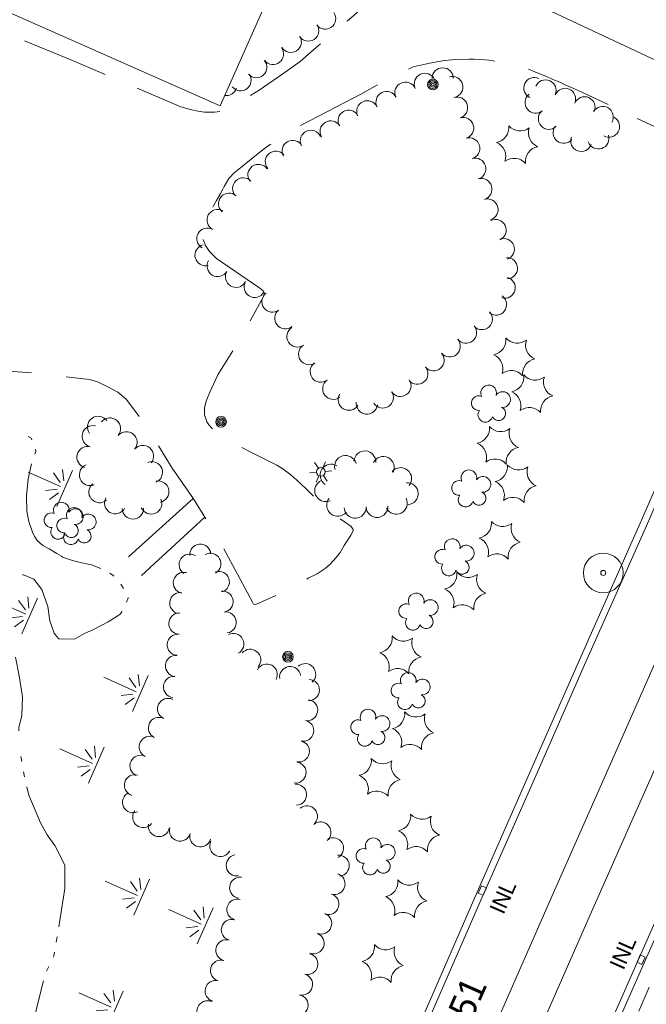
# Model space of a CAD drawing. Header units: feet. Extents: x 386237 to 388503, y 96958 to 98533.
# Tile 7 of 15: x 387047 to 387284, y 97612 to 97984. Entities that reach past the tile are written whole.
import ezdxf

# ---------------------------------------------------------------- set-up
doc = ezdxf.new("R2010")
doc.units = ezdxf.units.FT
doc.header["$MEASUREMENT"] = 0
for name, pattern in [('DGN Style 3', [46.134438, 32.95317, -13.181268]), ('DGN Style 5', [23.067219, 9.885951, -13.181268]), ('DGN Style 6', [62.676929, 0.032953, -13.181268, 23.067219, -13.181268, 0.032953, -13.181268])]:
    doc.linetypes.add(name, pattern=pattern)
for name, color, linetype, lineweight in [('E_DWY', 3, 'DGN Style 3', 0), ('E_LAND_Vegetation', 20, 'Continuous', 0), ('E_MAP_PassPoints', 213, 'Continuous', 0), ('E_MISCPROP', 43, 'Continuous', 0), ('E_MISCPROP_HvyDash', 230, 'DGN Style 3', 13), ('E_MISCPROP_HvyLine', 230, 'Continuous', 13), ('E_MISCPROP_Railing', 43, 'Continuous', 0), ('E_PATH_Sidewalk', 3, 'DGN Style 5', 0), ('E_RDWY', 30, 'Continuous', 13), ('E_RDWY_Name', 30, 'Continuous', 0), ('E_WTR', 150, 'DGN Style 6', 0)]:
    doc.layers.add(name, color=color, linetype=linetype, lineweight=lineweight)
doc.styles.add('Style-IGR_FONT_0', font='IGR_FONT_0.shx')

# ---------------------------------------------------------------- blocks, each defined once
blk = doc.blocks.new('PP_8')
at = {"layer": 'E_MAP_PassPoints', "color": 43, "linetype": 'Continuous', "lineweight": 0}
for radius in [7.5, 0.96]:
    blk.add_circle((0, 0), radius, dxfattribs=at)
blk = doc.blocks.new('INLT')
at = {"layer": 'E_MISCPROP_Railing', "color": 43, "linetype": 'Continuous', "lineweight": 0, "flags": 128}
blk.add_lwpolyline([(3, -2), (3, 0), (0, 0), (0, -2), (3, -2)], dxfattribs=at)
blk = doc.blocks.new('INL')
at = {"layer": 'E_MISCPROP_Railing', "color": 43, "linetype": 'Continuous', "lineweight": 0, "style": 'Style-IGR_FONT_0'}
blk.add_text('INL', height=6, rotation=0.0001, dxfattribs=at).set_placement((-5.74, -3.01))
blk = doc.blocks.new('INLT_5')
at = {"layer": 'E_MISCPROP_Railing', "color": 43, "linetype": 'Continuous', "lineweight": 0, "flags": 128}
blk.add_lwpolyline([(3, -2), (3, 0), (0, 0), (0, -2), (3, -2)], dxfattribs=at)
blk = doc.blocks.new('INL_6')
at = {"layer": 'E_MISCPROP_Railing', "color": 43, "linetype": 'Continuous', "lineweight": 0, "style": 'Style-IGR_FONT_0'}
blk.add_text('INL', height=6, rotation=360, dxfattribs=at).set_placement((-5.74, -3.01))
blk = doc.blocks.new('POLE')
at = {"layer": 'E_MISCPROP', "color": 1, "linetype": 'Continuous', "lineweight": 0}
for centre, radius in [((-0.01, 0.02), 2.02), ((-0.01, 0.03), 1.52), ((0, -0.01), 1.01), ((0, 0), 0.502)]:
    blk.add_circle(centre, radius, dxfattribs=at)
blk = doc.blocks.new('POLE_1')
at = {"layer": 'E_MISCPROP', "color": 1, "linetype": 'Continuous', "lineweight": 0}
for centre, radius in [((-0.01, 0.02), 2.02), ((-0.01, 0.03), 1.52), ((0, -0.01), 1.01), ((0, 0), 0.502)]:
    blk.add_circle(centre, radius, dxfattribs=at)
blk = doc.blocks.new('LTP')
at = {"layer": 'E_MISCPROP', "color": 1, "linetype": 'Continuous', "lineweight": 0}
for p, q in [((-0.8, 1.43), (-2, 3.73)), ((-1.63, 0.07), (-4.24, 0.14)), ((0.9, 1.42), (2.27, 3.65)), ((-0.88, -1.42), (-2.24, -3.61)), ((0.76, -1.47), (2, -3.65)), ((1.64, -0.02), (4.16, -0.09))]:
    blk.add_line(p, q, dxfattribs=at)
blk.add_circle((0, 0), 1.64, dxfattribs=at)
blk = doc.blocks.new('MARSH')
at = {"layer": 'E_WTR', "color": 150, "linetype": 'Continuous', "lineweight": 0}
for p, q in [((0.03, 15.02), (0.03, 1.6)), ((-1.34, 2.37), (-3.54, 6.22)), ((1.46, 2.37), (3.66, 6.22)), ((-6.13, 3.53), (-2.44, 1.44)), ((6.25, 3.53), (2.56, 1.44)), ((-7.39, -0.05), (7.4, -0.05))]:
    blk.add_line(p, q, dxfattribs=at)
blk = doc.blocks.new('PINEL')
at = {"layer": 'E_LAND_Vegetation', "color": 94, "linetype": 'Continuous', "lineweight": 0}
for centre, start, end in [((-8.14, 7.32), 275.2114, 0.9763), ((2.26, 10.71), 215.2114, 300.9763), ((10.41, 3.41), 155.2114, 240.9763), ((-10.4, -3.39), 335.2114, 60.9763), ((8.15, -7.3), 95.2114, 180.9763), ((-2.25, -10.7), 35.2114, 120.9763)]:
    blk.add_arc(centre, 5.72, start, end, dxfattribs=at)
blk = doc.blocks.new('TREE_1')
at = {"layer": 'E_LAND_Vegetation', "color": 94, "linetype": 'Continuous', "lineweight": 0}
for centre, radius, start, end in [((-1.47, 4.28), 2.78, 1.3946, 209.1676), ((3.57, 2.42), 2.97, 278.4237, 139.6576), ((-4.47, 0.2), 2.78, 78.0716, 279.0827), ((-2.01, -4.2), 2.61, 140.7798, 358.7124), ((3.46, -3.43), 2.97, 196.0745, 79.0478)]:
    blk.add_arc(centre, radius, start, end, dxfattribs=at)
blk = doc.blocks.new('TREE_2')
at = {"layer": 'E_LAND_Vegetation', "color": 94, "linetype": 'Continuous', "lineweight": 0}
for centre, radius, start, end in [((-1.47, 4.28), 2.78, 1.3946, 209.1676), ((3.57, 2.42), 2.97, 278.4237, 139.6576), ((-4.47, 0.2), 2.78, 78.0716, 279.0827), ((-2.01, -4.2), 2.61, 140.7798, 358.7124), ((3.46, -3.43), 2.97, 196.0746, 79.0478)]:
    blk.add_arc(centre, radius, start, end, dxfattribs=at)

msp = doc.modelspace()

# ---------------------------------------------------------------- linework, layer by layer
at = {"layer": 'E_DWY', "color": 2, "linetype": 'DGN Style 3', "lineweight": 0, "flags": 128}
for points in [[(387134.66, 98048.86), (387140.93, 98046.11), (387135.83, 98034.84), (387132.19, 98026.08), (387150, 98018.13), (387150.47, 98018.99), (387151.82, 98021.38), (387152.98, 98023.01), (387154.03, 98023.83), (387155.47, 98024.07), (387157.31, 98024.14), (387159.72, 98023.72), (387161.39, 98023.32), (387162.58, 98023.01), (387166.15, 98021.43), (387168.62, 98020.48), (387172.46, 98018.95), (387175.92, 98017.48), (387178.93, 98016.24), (387182.32, 98014.67), (387184.32, 98013.46), (387185.87, 98011.76), (387187.38, 98009.26), (387187.9, 98007.77), (387187.95, 98005.79), (387187.53, 98003.03), (387186.3, 98000.02), (387185.52, 97998.59), (387184.98, 97997.73), (387184.2, 97996.61), (387179.2, 97990.81), (387159.24, 97973.63), (387153.2, 97968.33), (387146.67, 97963.73), (387137.67, 97957.53), (387128.67, 97951.67), (387126.03, 97950.39), (387124.55, 97950), (387122.76, 97949.5), (387120.81, 97949.19), (387119.43, 97949.18), (387118.49, 97949.22), (387117.03, 97949.19), (387114.5, 97949.57), (387112.22, 97950.03), (387111.22, 97950.39), (387110.28, 97950.61), (387109.41, 97950.89), (387108.1, 97951.24), (387107.43, 97951.46), (387067.14, 97968.74), (387022.53, 97987.08), (387021.14, 97987.7), (387020.39, 97988.27), (387020.09, 97988.97), (387020.2, 97989.81), (387023.08, 97995.87)], [(387139.16, 97879.33), (387139.74, 97880.79), (387139.16, 97881.66), (387137.9, 97882.65), (387121.6, 97893.89), (387120.4, 97895.02), (387118.93, 97896.54), (387117.38, 97898.78), (387116.48, 97901.13), (387116.26, 97903.66), (387116.42, 97905.71), (387117.08, 97907.75), (387118.36, 97910.18), (387119.4, 97911.86), (387120.46, 97913.75), (387121.61, 97915.87), (387122.91, 97918.22), (387123.91, 97920.11), (387124.47, 97921.17), (387126.18, 97924.09), (387128.09, 97926.16), (387137.93, 97934.11), (387139.73, 97935.49), (387141.51, 97936.71), (387142.75, 97937.69), (387153.6, 97944.33), (387176.34, 97956.06), (387186.99, 97962.14), (387195.91, 97966.32), (387200.34, 97967.37), (387203.41, 97968.01), (387207.66, 97968.66), (387211.91, 97969.12), (387216.86, 97969.25), (387218.75, 97969.23), (387220.86, 97969.11), (387222.96, 97968.99), (387224.61, 97968.8), (387226.13, 97968.55), (387227.23, 97968.38), (387228.72, 97968.03), (387232.07, 97967.32), (387233.4, 97967.05), (387235.11, 97966.66), (387236.76, 97966.27), (387238.64, 97965.75), (387241.8, 97964.44), (387243.93, 97963.61), (387246.03, 97962.75), (387248.68, 97961.58), (387251.28, 97960.47), (387253.48, 97959.43), (387255.66, 97958.49), (387257.98, 97957.46), (387260.04, 97956.56), (387280.46, 97946.86)], [(387280.46, 97946.86), (387304.74, 97935.58), (387320.72, 97927.85), (387330.45, 97923.08), (387331.78, 97922.3), (387336.58, 97918.95)], [(386926.67, 97857.51), (386967.8, 97855.51), (386981.49, 97855.19), (386995.02, 97854.41), (387004.9, 97853.88), (387011.83, 97853.2), (387029.19, 97852.16), (387048.2, 97850.98), (387060.05, 97849.93), (387068.01, 97848.78), (387073.62, 97848.21), (387076.6, 97847.36), (387080.24, 97845.54), (387084.23, 97843.4), (387087.49, 97840.75), (387090.22, 97837.1), (387095.98, 97829.05), (387104.82, 97814.74), (387112.81, 97803.16), (387122.69, 97787.31), (387129.43, 97774.69), (387135.15, 97764.01), (387135.57, 97763.34), (387136.46, 97763.15), (387145.94, 97767.55), (387148.81, 97769.21), (387152.36, 97771.04), (387156.24, 97773.08), (387159.61, 97774.72), (387162.65, 97776.74), (387164.67, 97778.55), (387166.76, 97780.92), (387168.23, 97782.87), (387169.85, 97785.42), (387171.18, 97787.63), (387172.27, 97789.4), (387173.19, 97791.02), (387173.25, 97791.5), (387172.41, 97792.59), (387170.34, 97794.15), (387168.1, 97795.68), (387165.2, 97798.15), (387162.76, 97800.01), (387159.81, 97802.53), (387157.56, 97804.75), (387155.4, 97806.86), (387153.52, 97808.59), (387151.91, 97810.16), (387149.61, 97812.22), (387146.65, 97814.42), (387144.4, 97815.79), (387134.51, 97820.7), (387126.45, 97825.17), (387122.9, 97827.41), (387121.49, 97828.42), (387119.98, 97829.72), (387118.71, 97831.1), (387117.91, 97832.25), (387117.34, 97833.66), (387117.08, 97834.88), (387117, 97835.81), (387117.07, 97837.31), (387117.25, 97838.68), (387117.66, 97840.06), (387118.36, 97841.86), (387119.02, 97843.41), (387122.11, 97849.98), (387128, 97859.49), (387132.88, 97867.69), (387139.16, 97879.33)]]:
    msp.add_lwpolyline(points, dxfattribs=at)
at = {"layer": 'E_LAND_Vegetation', "color": 94, "linetype": 'Continuous', "lineweight": 0}
for centre, radius, start, end in [((387162.66, 97984.49), 3.96, 216.1245, 36.1092), ((387156.25, 97979.99), 3.96, 213.8872, 33.8719), ((387149.66, 97975.75), 3.96, 211.4886, 31.4732), ((387142.94, 97971.16), 3.96, 217.9721, 37.9567), ((387136.64, 97966.17), 3.96, 221.1796, 41.1643), ((387207.01, 97961.94), 4.02, 0.2298, 180.2145), ((387130.66, 97961.2), 3.96, 217.2296, 37.2143), ((387200.28, 97959.88), 4.02, 25.2342, 205.2189), ((387210.63, 97958.7), 4.02, 285.7326, 105.7173), ((387241.67, 97958.32), 4.01, 65.2926, 245.2773), ((387245.86, 97957.38), 4.01, 336.636, 156.6206), ((387125.3, 97959.43), 3.96, 260.998, 341.3574), ((387185.82, 97953.02), 4.02, 26.7844, 206.769), ((387192.94, 97956.53), 4.02, 24.1615, 204.1462), ((387253.23, 97954.19), 4.01, 336.636, 156.6206), ((387178.53, 97949.51), 4.02, 25.0413, 205.0259), ((387212.42, 97950.89), 4.02, 286.6471, 106.6318), ((387242.14, 97952.83), 4.01, 128.9334, 308.9181), ((387260.6, 97951.01), 4.01, 336.636, 156.6206), ((387171.49, 97945.94), 4.02, 28.7521, 208.7368), ((387247.15, 97946.71), 4.01, 132.058, 312.0427), ((387267.46, 97947.37), 4.01, 329.735, 149.7197), ((387164.69, 97941.89), 4.02, 31.6817, 211.6664), ((387214.72, 97943.19), 4.02, 286.6471, 106.6318), ((387269.85, 97943.75), 4.01, 240.8833, 60.868), ((387157.19, 97938.33), 4.02, 24.1673, 204.152), ((387252.72, 97941.42), 4.01, 141.1874, 321.1721), ((387150.35, 97934.54), 4.02, 29.7585, 209.7431), ((387217.02, 97935.5), 4.02, 286.6471, 106.6318), ((387259.37, 97938.39), 4.01, 159.4757, 339.4604), ((387265.8, 97939.28), 4.01, 198.5763, 18.561), ((387143.99, 97930.45), 4.02, 41.8092, 221.7939), ((387219.32, 97927.8), 4.02, 286.6471, 106.6318), ((387137.4, 97925.46), 4.02, 35.0807, 215.0654), ((387131.67, 97920.37), 4.02, 44.374, 224.3587), ((387221.62, 97920.11), 4.02, 286.6471, 106.6318), ((387126.34, 97914.62), 4.02, 49.3525, 229.3372), ((387223.92, 97912.41), 4.02, 286.6471, 106.6318), ((387121.98, 97908.45), 4.02, 61.2938, 241.2785), ((387226.97, 97904.65), 4.02, 295.2359, 115.2206), ((387118.13, 97901.41), 4.02, 61.2938, 241.2785), ((387230.08, 97897.42), 4.02, 290.9679, 110.9526), ((387117.45, 97895.17), 4.02, 104.2305, 284.2152), ((387231.27, 97890.2), 4.02, 271.8244, 91.8091), ((387122.01, 97891.09), 4.02, 149.4377, 329.4224), ((387128.93, 97887.02), 4.02, 149.5276, 329.5123), ((387230.4, 97882.9), 4.02, 254.7594, 74.7441), ((387136.02, 97883.21), 4.02, 149.1927, 329.1774), ((387142.72, 97877.62), 4.02, 126.3451, 306.3298), ((387227.12, 97876.51), 4.02, 233.6324, 53.6171), ((387147.55, 97871.32), 4.02, 128.8639, 308.8486), ((387221.79, 97871.04), 4.02, 223.2772, 43.2618), ((387152.15, 97864.47), 4.02, 122.6534, 302.6381), ((387215.83, 97865.93), 4.02, 218.5945, 38.5792), ((387156.56, 97857.78), 4.02, 123.063, 303.0477), ((387209.65, 97860.72), 4.02, 220.2054, 40.1901), ((387203.55, 97855.46), 4.02, 220.7923, 40.777), ((387160.94, 97851.19), 4.02, 126.2377, 306.2224), ((387197.4, 97850.38), 4.02, 219.3132, 39.2979), ((387165.69, 97844.71), 4.02, 126.2377, 306.2224), ((387191.02, 97845.78), 4.02, 214.8261, 34.8108), ((387171.53, 97840.57), 4.02, 148.0123, 327.997), ((387184.37, 97841.41), 4.02, 212.9181, 32.9028), ((387178.37, 97839.13), 4.02, 172.8855, 352.8701), ((387076.86, 97830.24), 4.06, 37.2384, 217.223), ((387074.85, 97826.72), 4.06, 75.7549, 255.7396), ((387081.25, 97829.61), 4.06, 320.3184, 140.303), ((387087.5, 97824.42), 4.06, 320.3184, 140.303), ((387093.75, 97819.24), 4.06, 320.3184, 140.303), ((387072.85, 97818.85), 4.06, 75.7549, 255.7396), ((387170.33, 97815.33), 4.15, 16.3385, 196.3231), ((387177.6, 97817.05), 4.15, 356.3112, 176.2959), ((387073.84, 97812.16), 4.06, 111.809, 291.7936), ((387097.1, 97813.11), 4.06, 292.0315, 112.0162), ((387164.83, 97812.09), 4.15, 58.1094, 238.094), ((387184.56, 97814.95), 4.15, 333.397, 153.3816), ((387191.14, 97810.75), 4.15, 321.5236, 141.5083), ((387077.41, 97805.69), 4.06, 129.2228, 309.2075), ((387099.51, 97805.8), 4.06, 281.3347, 101.3194), ((387162.83, 97806.19), 4.15, 113.1855, 293.1702), ((387193.62, 97805.04), 4.15, 274.3109, 94.2955), ((387083.31, 97801.52), 4.06, 150.5135, 330.4981), ((387096.85, 97801.38), 4.06, 203.8687, 23.8534), ((387167.37, 97800.68), 4.15, 141.1099, 321.0946), ((387189.48, 97801.45), 4.15, 206.496, 26.4807), ((387089.98, 97799.51), 4.06, 180.9633, 0.948), ((387173.96, 97799.94), 4.15, 182.7019, 2.6866), ((387182.2, 97800.23), 4.15, 184.0103, 3.9949), ((387115.42, 97782), 3.99, 5.1344, 185.1191), ((387111.43, 97778.23), 3.99, 56.7757, 236.7604), ((387119.24, 97778.55), 3.99, 299.2414, 119.226), ((387109.21, 97771.35), 3.99, 75.3689, 255.3536), ((387122.43, 97771.73), 3.99, 288.1891, 108.1738), ((387107.86, 97763.69), 3.99, 80.7481, 260.7328), ((387123.87, 97764.27), 3.99, 278.3922, 98.3769), ((387107.52, 97756), 3.99, 88.2168, 268.2015), ((387125.04, 97756.38), 3.99, 278.48, 98.4647), ((387106.94, 97747.96), 3.99, 85.7277, 265.7124), ((387127.91, 97748.28), 3.99, 297.7217, 117.7064), ((387134.28, 97742.29), 3.99, 319.9225, 139.9072), ((387106.24, 97739.98), 3.99, 84.7442, 264.7289), ((387140.55, 97736.69), 3.99, 332.1863, 152.171), ((387149.39, 97735.76), 3.99, 8.4194, 188.404), ((387155.06, 97736.87), 3.99, 311.7333, 131.7179), ((387105.49, 97732.04), 3.99, 84.5521, 264.5367), ((387156.45, 97730.89), 3.99, 268.3887, 88.3734), ((387103.28, 97723.74), 3.99, 64.1452, 244.1299), ((387155.79, 97723.25), 3.99, 260.5883, 80.5729), ((387099.81, 97716.56), 3.99, 64.1452, 244.1299), ((387154.34, 97715.51), 3.99, 257.9967, 77.9814), ((387096.33, 97709.39), 3.99, 64.1452, 244.1299), ((387152.7, 97707.69), 3.99, 258.3809, 78.3655), ((387092.85, 97702.21), 3.99, 64.1452, 244.1299), ((387151.41, 97699.7), 3.99, 261.7472, 81.7319), ((387090.73, 97694.89), 3.99, 73.6851, 253.6698), ((387151.58, 97691.33), 3.99, 273.5186, 93.5033), ((387090.05, 97688.45), 3.99, 115.2221, 295.2068), ((387155.71, 97683.14), 3.99, 310.0121, 129.9968), ((387093.87, 97682.86), 3.99, 142.7435, 322.7281), ((387099.79, 97679.48), 3.99, 169.7293, 349.7139), ((387107.78, 97677.76), 3.99, 164.0464, 344.0311), ((387160.83, 97677.04), 3.99, 309.5475, 129.5322), ((387115.45, 97675.57), 3.99, 164.0464, 344.0311), ((387165.57, 97671.08), 3.99, 300.1014, 120.0861), ((387123, 97671.96), 3.99, 152.6167, 332.6013), ((387129.2, 97664.62), 3.99, 100.5217, 280.5064), ((387167.7, 97664.47), 3.99, 276.4012, 96.3859), ((387130.5, 97656.16), 3.99, 83.4598, 263.4444), ((387166.13, 97657.61), 3.99, 253.1258, 73.1105), ((387163.82, 97649.98), 3.99, 253.1258, 73.1105), ((387129.48, 97647.93), 3.99, 74.6008, 254.5855), ((387161.08, 97642.65), 3.99, 249.2538, 69.2385), ((387127.36, 97640.24), 3.99, 74.6008, 254.5855), ((387158.25, 97635.19), 3.99, 249.2538, 69.2385), ((387125.3, 97632.56), 3.99, 75.0784, 255.0631), ((387155.85, 97627.35), 3.99, 255.7471, 75.7318), ((387123.25, 97624.86), 3.99, 75.331, 255.3157), ((387153.89, 97619.62), 3.99, 255.7471, 75.7318), ((387121.23, 97617.15), 3.99, 75.331, 255.3157), ((387152.19, 97611.73), 3.99, 258.487, 78.4717), ((387118.15, 97609.47), 3.99, 66.7701, 246.7548)]:
    msp.add_arc(centre, radius, start, end, dxfattribs=at)
at = {"layer": 'E_MISCPROP_HvyDash', "color": 230, "linetype": 'DGN Style 3', "lineweight": 13, "flags": 128}
msp.add_lwpolyline([(387112.79, 97803.18), (387086.19, 97779.33), (387091.94, 97772.95), (387117.13, 97796.23)], dxfattribs=at)
at = {"layer": 'E_MISCPROP_HvyLine', "color": 230, "linetype": 'Continuous', "lineweight": 13, "flags": 128}
msp.add_lwpolyline([(386944.64, 98003.14), (386989.7, 97983.18), (386999.87, 98006.15), (387122.96, 97951.63), (387146.59, 98004.98)], dxfattribs=at)
at = {"layer": 'E_MISCPROP_Railing', "color": 43, "linetype": 'Continuous', "lineweight": 13, "flags": 128}
msp.add_lwpolyline([(387220.33, 97999.96), (387246.02, 97988.2), (387285.75, 97969.66), (387323.21, 97952.17)], dxfattribs=at)
at = {"layer": 'E_PATH_Sidewalk', "color": 2, "linetype": 'DGN Style 5', "lineweight": 0, "flags": 128}
msp.add_lwpolyline([(387150.87, 97314.03), (387161.65, 97339.08), (387177.32, 97375.04), (387195.54, 97416.14), (387214.6, 97458.98), (387246.87, 97531.01), (387263.98, 97569.68), (387290.79, 97632.27), (387301.7, 97657.45), (387308.09, 97671.65)], dxfattribs=at)
at = {"layer": 'E_RDWY', "color": 30, "linetype": 'Continuous', "lineweight": 13, "flags": 128}
for points in [[(387492.05, 98206.62), (387462.11, 98137.97), (387432.92, 98071.66), (387400.37, 97997.76), (387371.64, 97932.67), (387346.75, 97875.94), (387318.01, 97810.76), (387294.62, 97757.77), (387272.28, 97707.22), (387246.84, 97649.67), (387226.56, 97603.54), (387201.27, 97545.75), (387175.35, 97487.35), (387150.62, 97431.19), (387129.1, 97382.66), (387111.99, 97344.05)], [(387499.79, 98183.07), (387476.82, 98131.48), (387447.56, 98064.88), (387423.29, 98009.88), (387403.68, 97965.97), (387386.32, 97926.49), (387364.3, 97876.37), (387340.9, 97823.48), (387316.29, 97767.68), (387289.76, 97707.02), (387263.19, 97647.04), (387236.4, 97586.02), (387219.31, 97547.69), (387195.08, 97492.33), (387169.24, 97433.9), (387146.59, 97383.2)], [(387102.23, 97381.27), (387117.18, 97414.88), (387132.84, 97450.28), (387150.25, 97489.9), (387167.88, 97529.44), (387181.6, 97560.6), (387198.84, 97599.73), (387221.47, 97651.45), (387242.14, 97698.48), (387260.58, 97740.34), (387283.95, 97792.94), (387297.1, 97823.12), (387315.23, 97863.77), (387330.03, 97897.31), (387338.88, 97917.97)], [(387114.89, 97415.89), (387130.55, 97451.29), (387147.96, 97490.91), (387165.59, 97530.45), (387179.32, 97561.6), (387196.55, 97600.74), (387219.18, 97652.45), (387239.85, 97699.49), (387258.29, 97741.35), (387281.66, 97793.95), (387294.81, 97824.13), (387312.94, 97864.78), (387327.74, 97898.31), (387336.58, 97918.95)], [(387150.68, 97333.73), (387176.21, 97391.82), (387192.54, 97429.09), (387208.57, 97465.35), (387237.71, 97531.57), (387256.75, 97574.3), (387280.8, 97628.86), (387300.24, 97672.58)], [(387152.96, 97332.72), (387178.5, 97390.82), (387194.83, 97428.09), (387210.86, 97464.34), (387239.99, 97530.56), (387259.04, 97573.28), (387283.09, 97627.84), (387302.52, 97671.56)]]:
    msp.add_lwpolyline(points, dxfattribs=at)
at = {"layer": 'E_WTR', "color": 150, "linetype": 'Continuous', "lineweight": 0, "flags": 128}
for points in [[(387050.44, 97826.7), (387051.6, 97826), (387051.84, 97825.46)], [(387053.2, 97821.83), (387053.33, 97821.08), (387052.93, 97819.96)], [(387051.61, 97816.29), (387050.4, 97810.7), (387049.75, 97804.2), (387049.89, 97798.34), (387050.61, 97794.5), (387052.12, 97790.16), (387052.97, 97788.75)], [(387052.97, 97788.75), (387053.82, 97787.34), (387055.89, 97785.47), (387058.39, 97784.18), (387061.2, 97782.5), (387062.95, 97781.5), (387063.42, 97781.11), (387066.76, 97779.97), (387069.99, 97779.03), (387074.39, 97778.11), (387077.88, 97776.84)], [(387081.3, 97775.05), (387082.49, 97774.19), (387082.81, 97773.83)], [(387061.14, 97751.28), (387060.27, 97752.37), (387058.59, 97757.04), (387057.78, 97762.49), (387055.61, 97768.89), (387052.6, 97772.78), (387048.61, 97774.42), (387048.21, 97774.44)], [(387085.38, 97770.9), (387086.43, 97769.26)], [(387088.17, 97765.84), (387088.21, 97765.59), (387087.6, 97764.01)], [(387085.91, 97760.54), (387085.02, 97759.4), (387080.65, 97756.63), (387075.15, 97753.68), (387071.41, 97752.07), (387067.96, 97750.04), (387061.97, 97750.24), (387061.14, 97751.28)], [(387045.66, 97743.31), (387047.02, 97736.21), (387048.3, 97728.33), (387048.04, 97721.18), (387046.86, 97716.8), (387046.89, 97715.44)], [(387047.64, 97705.75), (387047.96, 97703.83)], [(387048.62, 97699.99), (387049.06, 97698.09)], [(387049.95, 97694.3), (387050.68, 97691.14), (387055.1, 97680.68), (387057.56, 97676.21), (387060.47, 97672.19), (387062.08, 97668.98)], [(387062.08, 97668.98), (387064.28, 97664.59), (387064.27, 97655.87), (387062.96, 97647.86), (387061.98, 97641.42)], [(387061.36, 97637.57), (387061.01, 97635.65)], [(387060.31, 97631.82), (387060.05, 97630.38), (387059.84, 97629.94)], [(387058.16, 97626.42), (387057.32, 97624.66)], [(387056.19, 97620.95), (387054.23, 97613.11), (387052.66, 97606.69), (387051.87, 97601.52), (387051.84, 97600.14), (387052.26, 97593.47), (387052.27, 97593.2)]]:
    msp.add_lwpolyline(points, dxfattribs=at)

# ---------------------------------------------------------------- block references
at = {"layer": 'E_LAND_Vegetation', "color": 94, "linetype": 'Continuous', "lineweight": 0, "xscale": 0.999999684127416, "yscale": 0.999999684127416, "zscale": 0.999999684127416, "rotation": 65.98622979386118}
for name, p in [('PINEL', (387235.13, 97936.93)), ('PINEL', (387234.05, 97856.75)), ('PINEL', (387240.84, 97842.78)), ('TREE_2', (387225.12, 97838.86)), ('PINEL', (387227.84, 97823.32)), ('TREE_2', (387217.68, 97806.81)), ('PINEL', (387234.6, 97808.84)), ('TREE_1', (387063.7, 97794.63)), ('TREE_1', (387068.55, 97792.61)), ('PINEL', (387228.59, 97787.47)), ('TREE_2', (387211.35, 97780.82)), ('PINEL', (387215.57, 97768.23)), ('TREE_2', (387197.75, 97760.28)), ('PINEL', (387191.07, 97744.16)), ('TREE_2', (387194.76, 97730.26)), ('TREE_2', (387179.57, 97716.43)), ('PINEL', (387195.83, 97715.49)), ('PINEL', (387183.23, 97697.85)), ('PINEL', (387198.07, 97676.88)), ('TREE_2', (387181.55, 97667.8)), ('PINEL', (387193.24, 97651.99)), ('PINEL', (387184.39, 97627.54))]:
    msp.add_blockref(name, p, dxfattribs=at)
at = {"layer": 'E_MAP_PassPoints', "color": 43, "linetype": 'Continuous', "lineweight": 0, "xscale": 1.000000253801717, "yscale": 1.000000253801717, "zscale": 1.000000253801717, "rotation": 359.9591788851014}
msp.add_blockref('PP_8', (387267.67, 97775.1), dxfattribs=at)
at = {"layer": 'E_MISCPROP', "color": 1, "linetype": 'Continuous', "lineweight": 0, "xscale": 0.9999993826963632, "yscale": 0.9999993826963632, "zscale": 0.9999993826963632, "rotation": 66.22405262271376}
for name, p in [('POLE', (387203.29, 97959.64)), ('POLE_1', (387123.3, 97832.23)), ('LTP', (387161, 97813.27)), ('POLE_1', (387148.58, 97743.41))]:
    msp.add_blockref(name, p, dxfattribs=at)
at = {"layer": 'E_MISCPROP_Railing', "color": 43, "linetype": 'Continuous', "lineweight": 0}
for name, p, xscale, yscale, zscale, rotation in [('INL_6', (387229.53, 97652.22), 1.000000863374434, 1.000000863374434, 1.000000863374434, 66.28879766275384), ('INLT_5', (387223.5, 97656.08), 1.000000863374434, 1.000000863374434, 1.000000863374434, 246.2887976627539), ('INL', (387274.89, 97631.2), 1.000001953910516, 1.000001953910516, 1.000001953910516, 66.1576275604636), ('INLT', (387280.44, 97628.03), 1.000001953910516, 1.000001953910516, 1.000001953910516, 66.1576275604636)]:
    msp.add_blockref(name, p, dxfattribs=dict(at, xscale=xscale, yscale=yscale, zscale=zscale, rotation=rotation))
at = {"layer": 'E_WTR', "color": 150, "linetype": 'Continuous', "lineweight": 0, "xscale": 0.9999987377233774, "yscale": 0.9999987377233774, "zscale": 0.9999987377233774, "rotation": 66.113200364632}
for p in [(387064.12, 97807.03), (387050.95, 97758.89), (387092.71, 97729.56), (387076.11, 97702.48), (387093.21, 97652.6), (387117.22, 97641.78), (387083.25, 97610.33)]:
    msp.add_blockref('MARSH', p, dxfattribs=at)

# ---------------------------------------------------------------- texts
at = {"layer": 'E_RDWY_Name', "color": 30, "linetype": 'Continuous', "lineweight": 0, "style": 'Style-IGR_FONT_0', "width": 0.999961}
msp.add_text('USH 51', height=10, rotation=66.1788, dxfattribs=at).set_placement((387205.03, 97576.53))

doc.saveas('drawing.dxf')
